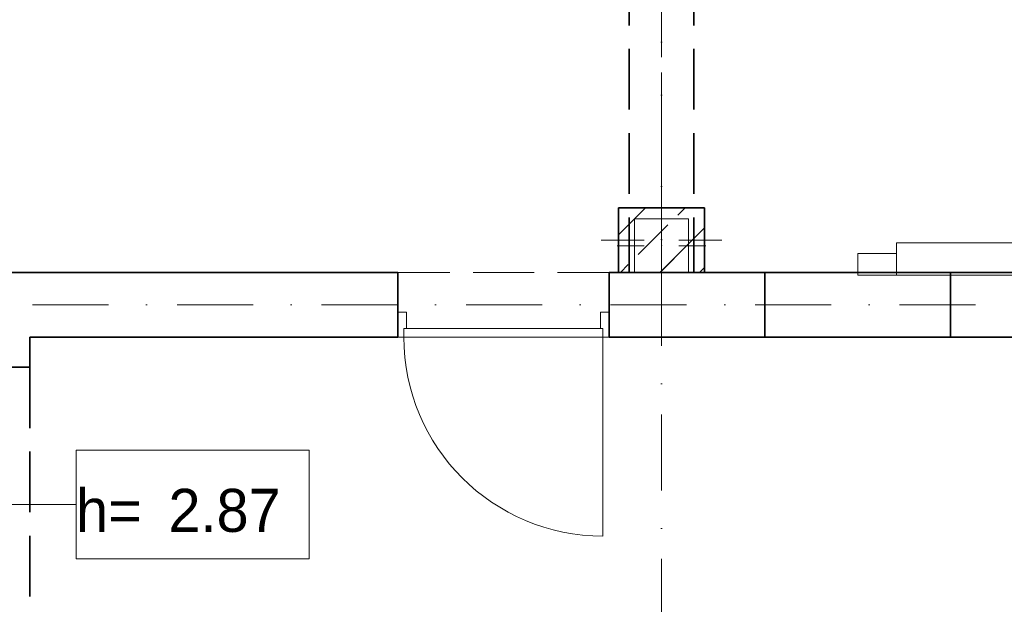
# Model space of a CAD drawing. Header units: millimetres. Extents: x -34676 to 172266, y 39940 to 476087.
# Tile 186 of 256: x 37943 to 42510, y 350300 to 353014. Entities that reach past the tile are written whole.
import ezdxf

# ---------------------------------------------------------------- set-up
doc = ezdxf.new("R2010")
doc.units = ezdxf.units.MM
doc.header["$MEASUREMENT"] = 0
doc.linetypes.add('Krawędzie ukryte', pattern=[3.912222, 2.822222, -1.09])
doc.linetypes.add('Kropki i Kreski', pattern=[6.702778, 3.527778, -1.763889, 0, -1.411111])
for name, color, linetype in [('#podkład', 252, 'Continuous'), ('Drzwi Archicad', 7, 'Continuous'), ('Konstrukcja - Belki', 7, 'Continuous'), ('Konstrukcja - Siatka mod', 7, 'Continuous'), ('Konstrukcja - Słupy', 7, 'Continuous'), ('Konstrukcja - Ściany nośne wew..P', 7, 'Continuous'), ('Opisy - Etykiety', 7, 'Continuous'), ('Wnętrze - Umeblowanie', 7, 'Continuous')]:
    doc.layers.add(name, color=color, linetype=linetype)
doc.styles.add('STYL_AUTOMATYCZNY_3', font='txt')
doc.styles.add('STYL_AUTOMATYCZNY_6', font='txt')

# ---------------------------------------------------------------- blocks, each defined once
blk = doc.blocks.new('kjghgg')
at = {"color": 252, "linetype": 'Continuous', "lineweight": 35, "ltscale": 100}
for p, q in [((-102125.8, 477128.3), (-102985.8, 477128.3)), ((-102985.8, 476828.3), (-102125.8, 476828.3))]:
    blk.add_line(p, q, dxfattribs=at)
at = {"layer": 'Drzwi Archicad', "color": 252, "linetype": 'Continuous', "lineweight": 35, "ltscale": 100}
for p, q in [((-104689.3, 476943.3), (-104689.3, 477128.3)), ((-103709.3, 476943.3), (-103709.3, 477128.3)), ((-104689.3, 476828.3), (-104689.3, 476943.3)), ((-104689.3, 476828.3), (-104689.3, 476943.3)), ((-103709.3, 476828.3), (-103709.3, 476943.3)), ((-103709.3, 476828.3), (-103709.3, 476943.3))]:
    blk.add_line(p, q, dxfattribs=at)
at = {"layer": 'Drzwi Archicad', "color": 252, "linetype": 'Continuous', "lineweight": 13, "ltscale": 100}
for p, q in [((-104689.3, 476828.3), (-104689.3, 476943.3)), ((-104689.3, 476943.3), (-104649.3, 476943.3)), ((-104649.3, 476943.3), (-104649.3, 476868.3)), ((-103749.3, 476868.3), (-103749.3, 476943.3)), ((-103749.3, 476943.3), (-103709.3, 476943.3)), ((-103709.3, 476943.3), (-103709.3, 476828.3)), ((-104649.3, 476868.3), (-104661.3, 476868.3)), ((-104661.3, 476868.3), (-104661.3, 476828.3)), ((-103737.3, 476868.3), (-104661.3, 476868.3)), ((-104661.3, 476868.3), (-104661.3, 476828.3)), ((-103737.3, 476868.3), (-103749.3, 476868.3)), ((-103737.3, 476828.3), (-103737.3, 476868.3)), ((-103737.3, 476828.3), (-103737.3, 476868.3)), ((-104661.3, 476828.3), (-104689.3, 476828.3)), ((-104661.3, 476828.3), (-103737.3, 476828.3)), ((-103737.3, 476828.3), (-103737.3, 475904.3)), ((-103709.3, 476828.3), (-103737.3, 476828.3))]:
    blk.add_line(p, q, dxfattribs=at)
blk.add_arc((-103737.3, 476828.3), 924, 180, 270, dxfattribs=at)
at = {"layer": 'Konstrukcja - Belki', "color": 252, "linetype": 'Krawędzie ukryte', "lineweight": 35, "ltscale": 100}
for p, q in [((-103615.8, 482078.3), (-103615.8, 477128.3)), ((-103315.8, 482078.3), (-103315.8, 477128.3)), ((-103615.8, 477128.3), (-103315.8, 477128.3)), ((-106695.8, 476688.3), (-106395.8, 476688.3)), ((-106395.8, 476688.3), (-106395.8, 474789))]:
    blk.add_line(p, q, dxfattribs=at)
at = {"layer": 'Konstrukcja - Belki', "color": 252, "linetype": 'Kropki i Kreski', "lineweight": 13, "ltscale": 100}
blk.add_line((-103465.8, 482078.3), (-103465.8, 477128.3), dxfattribs=at)
at = {"layer": 'Konstrukcja - Siatka mod', "color": 252, "linetype": 'Kropki i Kreski', "lineweight": 13, "ltscale": 100}
for p, q in [((-103465.8, 485184.3), (-103465.8, 468219.5)), ((-123813.3, 476978.3), (-94368.7, 476978.3))]:
    blk.add_line(p, q, dxfattribs=at)
at = {"layer": 'Konstrukcja - Słupy', "color": 252, "linetype": 'Continuous', "lineweight": 0, "ltscale": 100}
for p, q in [((-103465.8, 477358.3), (-103465.8, 477508.3)), ((-103545.8, 477278.3), (-103745.8, 477278.3)), ((-103385.8, 477278.3), (-103185.8, 477278.3)), ((-103465.8, 477198.3), (-103465.8, 477048.3))]:
    blk.add_line(p, q, dxfattribs=at)
at = {"layer": 'Konstrukcja - Słupy', "color": 252, "linetype": 'Continuous', "lineweight": 25}
for p, q in [((-103665.8, 477303.1), (-103540.6, 477428.3)), ((-103390.3, 477394.8), (-103356.7, 477428.3)), ((-103574.1, 477210.9), (-103436.2, 477348.8)), ((-103574.1, 477210.9), (-103436.2, 477348.8)), ((-103472.9, 477128.3), (-103265.8, 477335.4)), ((-103474.1, 477127.1), (-103340.8, 477260.4)), ((-103656.7, 477128.3), (-103620.1, 477165)), ((-103289, 477128.3), (-103265.8, 477151.6))]:
    blk.add_line(p, q, dxfattribs=at)
at = {"layer": 'Konstrukcja - Słupy', "color": 252, "linetype": 'Continuous', "lineweight": 35, "ltscale": 100}
for p, q in [((-103265.8, 477428.3), (-103665.8, 477428.3)), ((-103665.8, 477428.3), (-103665.8, 477128.3)), ((-103265.8, 477128.3), (-103265.8, 477428.3)), ((-103665.8, 477128.3), (-103265.8, 477128.3))]:
    blk.add_line(p, q, dxfattribs=at)
at = {"layer": 'Konstrukcja - Słupy', "color": 252, "linetype": 'Continuous', "lineweight": 13, "ltscale": 100}
for p, q in [((-103465.8, 477332.1), (-103465.8, 477457.1)), ((-103340.8, 477377.1), (-103590.8, 477377.1)), ((-103590.8, 477377.1), (-103590.8, 477127.1)), ((-103340.8, 477127.1), (-103340.8, 477377.1)), ((-103545.8, 477252.1), (-103670.8, 477252.1)), ((-103385.8, 477252.1), (-103260.8, 477252.1)), ((-103465.8, 477172.1), (-103465.8, 477047.1)), ((-103590.8, 477127.1), (-103340.8, 477127.1))]:
    blk.add_line(p, q, dxfattribs=at)
at = {"layer": 'Konstrukcja - Słupy', "color": 252, "linetype": 'Continuous', "lineweight": 0, "ltscale": 100}
blk.add_point((-103465.8, 477278.3), dxfattribs=at)
at = {"layer": 'Konstrukcja - Słupy', "color": 252, "linetype": 'Continuous', "lineweight": 13, "ltscale": 100}
blk.add_point((-103465.8, 477252.1), dxfattribs=at)
at = {"layer": 'Konstrukcja - Ściany nośne wew..P', "color": 252, "linetype": 'Continuous', "lineweight": 35, "ltscale": 100}
for p, q in [((-104689.3, 477128.3), (-107135.8, 477128.3)), ((-104689.3, 476943.3), (-104689.3, 477128.3)), ((-103709.3, 476943.3), (-103709.3, 477128.3)), ((-103665.8, 477128.3), (-103709.3, 477128.3)), ((-102985.8, 477128.3), (-103265.8, 477128.3)), ((-102985.8, 477128.3), (-102985.8, 476828.3)), ((-102125.8, 477128.3), (-102125.8, 476828.3)), ((-98645.8, 477128.3), (-102125.8, 477128.3)), ((-104689.3, 476828.3), (-104689.3, 476943.3)), ((-103709.3, 476828.3), (-103709.3, 476943.3)), ((-106395.8, 476828.3), (-104689.3, 476828.3)), ((-106395.8, 476688.3), (-106395.8, 476828.3)), ((-103709.3, 476828.3), (-102985.8, 476828.3)), ((-102125.8, 476828.3), (-100565.8, 476828.3)), ((-106695.8, 476688.3), (-106395.8, 476688.3))]:
    blk.add_line(p, q, dxfattribs=at)
at = {"layer": 'Konstrukcja - Ściany nośne wew..P', "color": 252, "linetype": 'Krawędzie ukryte', "lineweight": 20, "ltscale": 100}
for p, q in [((-103665.8, 477128.3), (-107135.8, 477128.3)), ((-97595.8, 477128.3), (-103265.8, 477128.3)), ((-106395.8, 476828.3), (-100565.8, 476828.3)), ((-106395.8, 476688.3), (-106395.8, 476828.3)), ((-106695.8, 476688.3), (-106395.8, 476688.3))]:
    blk.add_line(p, q, dxfattribs=at)
at = {"layer": 'Opisy - Etykiety', "color": 252, "linetype": 'Continuous', "lineweight": 13, "ltscale": 100}
for p, q in [((-105099.8, 476304.1), (-106181.6, 476304.1)), ((-106181.6, 476304.1), (-106181.6, 475798.2)), ((-105099.8, 475798.2), (-105099.8, 476304.1)), ((-106545.8, 476051.2), (-106181.6, 476051.2)), ((-106181.6, 475798.2), (-105099.8, 475798.2))]:
    blk.add_line(p, q, dxfattribs=at)
at = {"layer": 'Wnętrze - Umeblowanie', "color": 252, "linetype": 'Continuous', "lineweight": 13, "ltscale": 100}
for p, q in [((-100445.8, 477265.9), (-102375.8, 477265.9)), ((-102375.8, 477265.9), (-102375.8, 477115.9)), ((-102555.8, 477115.9), (-102555.8, 477215.9)), ((-102555.8, 477215.9), (-102375.8, 477215.9)), ((-102375.8, 477215.9), (-102375.8, 477115.9)), ((-102375.8, 477115.9), (-102555.8, 477115.9)), ((-102375.8, 477115.9), (-100445.8, 477115.9))]:
    blk.add_line(p, q, dxfattribs=at)
at = {"layer": 'Opisy - Etykiety', "color": 252, "linetype": 'Continuous', "lineweight": 13}
for s, height, style, p in [('h=', 200.01, 'STYL_AUTOMATYCZNY_6', (-106181.6, 475923.9)), ('2.87', 200, 'STYL_AUTOMATYCZNY_3', (-105753.1, 475923.9))]:
    blk.add_text(s, height=height, dxfattribs=dict(at, style=style)).set_placement(p)

msp = doc.modelspace()

# ---------------------------------------------------------------- block references
at = {"layer": '#podkład'}
msp.add_blockref('kjghgg', (144386, -125287.5), dxfattribs=at)

doc.saveas('drawing.dxf')
